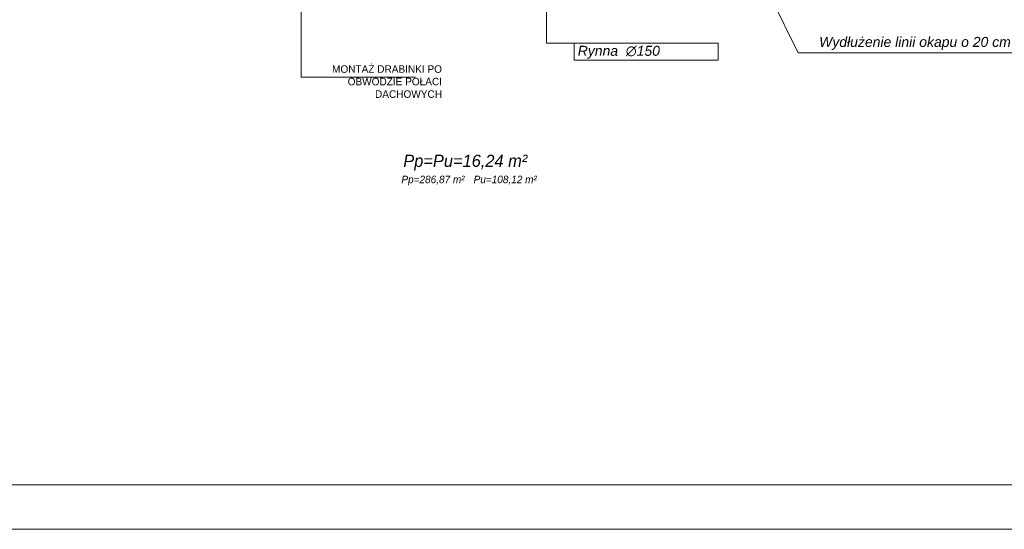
# Model space of a CAD drawing. Header units: millimetres. Extents: x -740 to 33545, y 5178 to 22494.
# Tile 83 of 256: x 9395 to 10968, y 5178 to 5992. Entities that reach past the tile are written whole.
import ezdxf

# ---------------------------------------------------------------- set-up
doc = ezdxf.new("R2010")
doc.units = ezdxf.units.MM
doc.header["$MEASUREMENT"] = 0
for name, color, linetype, lineweight in [('A_wymiarowanie', 252, 'Continuous', 9), ('linia opisowa', 252, 'Continuous', 9), ('Nowe_820-G Rysunki Obrazki_Nr_pióra__23', 252, 'Continuous', 15), ('wymiarowanie', 252, 'Continuous', 9)]:
    doc.layers.add(name, color=color, linetype=linetype, lineweight=lineweight)
doc.layers.add('tabelki opis', color=252, linetype='Continuous')
doc.styles.add('styl1', font='arial.ttf', dxfattribs={"height": 15})

msp = doc.modelspace()

# ---------------------------------------------------------------- linework, layer by layer
at = {"layer": 'A_wymiarowanie'}
for p, q in [((9844.78, 5900.21), (9844.78, 6105.95)), ((10026.94, 5900.21), (9844.78, 5900.21))]:
    msp.add_line(p, q, dxfattribs=at)
at = {"layer": 'Nowe_820-G Rysunki Obrazki_Nr_pióra__23', "linetype": 'Continuous', "lineweight": 15}
msp.add_lwpolyline([(8628.59, 5249.28), (12728.99, 5249.28)], dxfattribs=at)
at = {"layer": 'wymiarowanie'}
for p, q in [((10638.71, 5939.33), (10586.16, 6045.95)), ((10236.39, 5954.67), (10236.39, 6020.95)), ((10280.65, 5954.67), (10236.39, 5954.67)), ((10981, 5939.34), (10638.71, 5939.33))]:
    msp.add_line(p, q, dxfattribs=at)
msp.add_lwpolyline([(8573.71, 8148.27), (8573.71, 5178.27), (12773.71, 5178.27), (12773.71, 8148.27), (8573.71, 8148.27)], dxfattribs=at)
msp.add_lwpolyline([(10280.65, 5954.67), (10510.73, 5954.67), (10510.73, 5927.3), (10280.65, 5927.3)], close=True, dxfattribs=at)

# ---------------------------------------------------------------- texts
at = {"layer": 'A_wymiarowanie', "insert": (10069.67, 5919.31), "char_height": 12, "width": 223.2778, "attachment_point": 3, "style": 'styl1'}
msp.add_mtext('{\\fCentury Gothic|b0|i0|c238|p34;MONTAŻ DRABINKI PO }{\\fCentury Gothic|b0|i0|c238|p34;OBWODZIE POŁACI }{\\fCentury Gothic|b0|i0|c238|p34;DACHOWYCH}', dxfattribs=at)
at = {"layer": 'linia opisowa', "char_height": 15.96, "attachment_point": 7}
for s, insert, width in [('{\\fArial|b0|i1|c238|p0;Wydłużenie linii okapu o 20 cm}', (10672.11, 5943.82), 406.4755), ('{\\fArial|b0|i1|c238|p0;Rynna  ∅150}', (10286.49, 5929.64), 278.7922)]:
    msp.add_mtext(s, dxfattribs=dict(at, insert=insert, width=width))
at = {"layer": 'tabelki opis', "attachment_point": 1}
for s, insert, char_height, width in [('{\\fCentury Gothic|b0|i1|c238|p34;Pp=Pu=16,24 m²}', (10007.87, 5776.53), 19.584, 233.5984), ('{\\fCentury Gothic|b0|i1|c238|p34;Pp=286,87 m²}', (10004.81, 5742.98), 11.97, 136.8719), ('{\\fCentury Gothic|b0|i1|c238|p34;Pu=108,12 m²}', (10120.14, 5742.98), 11.97, 136.8719)]:
    msp.add_mtext(s, dxfattribs=dict(at, insert=insert, char_height=char_height, width=width))

doc.saveas('drawing.dxf')
